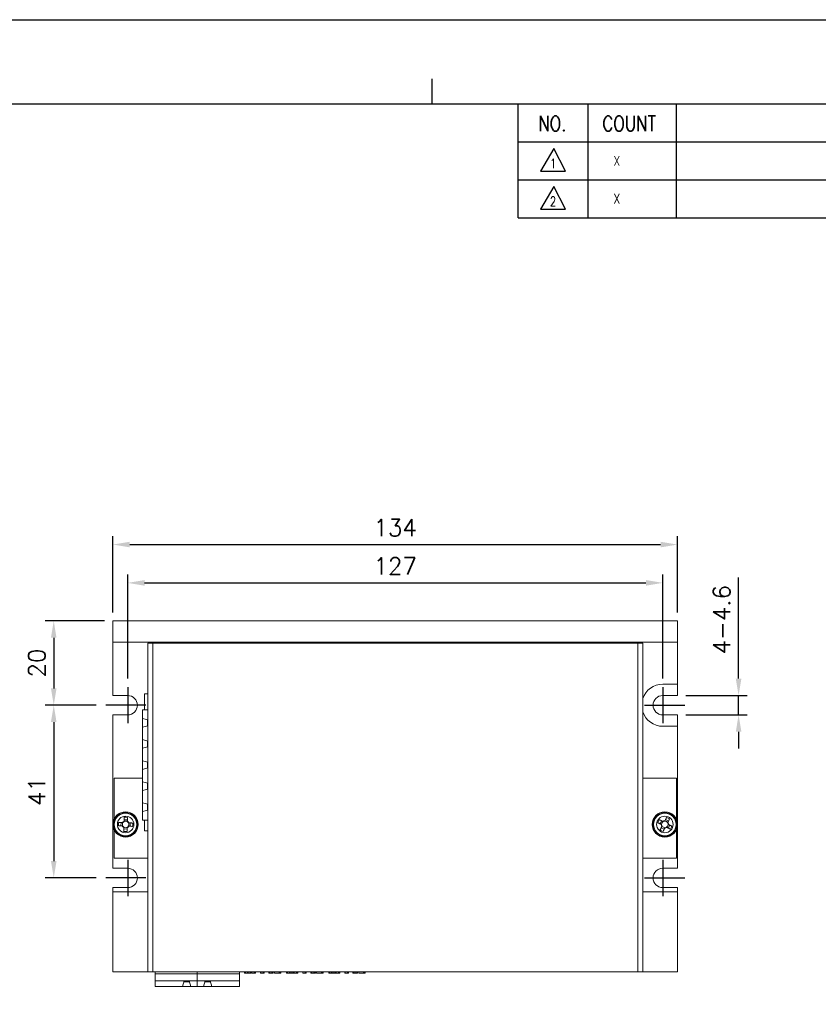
# Model space of a CAD drawing. Header units: millimetres. Extents: x 0 to 594, y 0 to 420.
# Tile 13 of 14: x 199 to 389, y 186 to 420. Entities that reach past the tile are written whole.
import ezdxf

# ---------------------------------------------------------------- set-up
doc = ezdxf.new("R2010")
doc.units = ezdxf.units.MM
doc.header["$PDSIZE"] = -1
doc.linetypes.add('CENTER2', pattern=[28.575, 19.05, -3.175, 3.175, -3.175])
doc.layers.add('SHEET', color=1, linetype='Continuous')
doc.styles.add('SHEET1', font='ROMANS.SHX', dxfattribs={"width": 0.8, "height": 3})
doc.styles.get("Standard").update_dxf_attribs({"font": 'txt.shx', "bigfont": 'whgtxt.shx'})
doc.dimstyles.new('ISO-25', dxfattribs={"dimtxt": 2.5, "dimasz": 2.5, "dimexe": 1.25, "dimexo": 0.625, "dimtad": 1, "dimtxsty": 'Standard', "dimcen": 2.5, "dimadec": 0, "dimazin": 0, "dimtfac": 1, "dimtmove": 0, "dimatfit": 3, "dimfxl": 0, "dimarcsym": 0})

# ---------------------------------------------------------------- blocks, each defined once
blk = doc.blocks.new('*D18')
at = {"color": 8, "lineweight": -2}
for p, q in [((221.29, 279.27), (221.29, 297.4)), ((355.29, 279.27), (355.29, 297.4)), ((225.29, 295.4), (351.29, 295.4))]:
    blk.add_line(p, q, dxfattribs=at)
at = {"color": 8}
for points in [[(225.29, 296.07), (225.29, 294.74), (221.29, 295.4)], [(351.29, 296.07), (351.29, 294.74), (355.29, 295.4)]]:
    blk.add_solid(points, dxfattribs=at)
at = {"layer": 'Defpoints', "color": 0}
for p in [(355.29, 295.4), (221.29, 277.27), (355.29, 277.27)]:
    blk.add_point(p, dxfattribs=at)
at = {"color": 3, "insert": (288.29, 299.4), "char_height": 4, "attachment_point": 5}
blk.add_mtext('\\A1;134', dxfattribs=at)
blk = doc.blocks.new('*D19')
at = {"color": 8, "lineweight": -2}
for p, q in [((224.79, 263.57), (224.79, 288.31)), ((351.79, 263.57), (351.79, 288.31)), ((228.79, 286.31), (347.79, 286.31))]:
    blk.add_line(p, q, dxfattribs=at)
at = {"color": 8}
for points in [[(228.79, 286.98), (228.79, 285.64), (224.79, 286.31)], [(347.79, 286.98), (347.79, 285.64), (351.79, 286.31)]]:
    blk.add_solid(points, dxfattribs=at)
at = {"layer": 'Defpoints', "color": 0}
for p in [(351.79, 286.31), (224.79, 261.57), (351.79, 261.57)]:
    blk.add_point(p, dxfattribs=at)
at = {"color": 3, "insert": (288.29, 290.31), "char_height": 4, "attachment_point": 5}
blk.add_mtext('\\A1;127', dxfattribs=at)
blk = doc.blocks.new('*D20')
at = {"color": 8, "lineweight": -2}
for p, q in [((369.79, 263.57), (369.79, 287.57)), ((357.29, 259.57), (371.79, 259.57)), ((369.79, 254.97), (369.79, 259.57)), ((357.29, 254.97), (371.79, 254.97)), ((369.79, 250.97), (369.79, 246.97))]:
    blk.add_line(p, q, dxfattribs=at)
at = {"color": 8}
for points in [[(369.13, 263.57), (370.46, 263.57), (369.79, 259.57)], [(369.13, 250.97), (370.46, 250.97), (369.79, 254.97)]]:
    blk.add_solid(points, dxfattribs=at)
at = {"layer": 'Defpoints', "color": 0}
for p in [(355.29, 259.57), (369.79, 259.57), (355.29, 254.97)]:
    blk.add_point(p, dxfattribs=at)
at = {"color": 3, "insert": (365.79, 277.57), "char_height": 4, "attachment_point": 5, "rotation": 90}
blk.add_mtext('\\A1;4-4.6', dxfattribs=at)
blk = doc.blocks.new('*D21')
at = {"color": 8, "lineweight": -2}
for p, q in [((219.29, 277.27), (205.24, 277.27)), ((207.24, 273.27), (207.24, 261.27)), ((217.29, 257.27), (205.24, 257.27))]:
    blk.add_line(p, q, dxfattribs=at)
at = {"color": 8}
for points in [[(206.57, 273.27), (207.9, 273.27), (207.24, 277.27)], [(206.57, 261.27), (207.9, 261.27), (207.24, 257.27)]]:
    blk.add_solid(points, dxfattribs=at)
at = {"layer": 'Defpoints', "color": 0}
for p in [(221.29, 277.27), (207.24, 257.27), (219.29, 257.27)]:
    blk.add_point(p, dxfattribs=at)
at = {"color": 3, "insert": (203.24, 267.27), "char_height": 4, "attachment_point": 5, "rotation": 90}
blk.add_mtext('\\A1;20', dxfattribs=at)
blk = doc.blocks.new('*D22')
at = {"color": 8, "lineweight": -2}
for p, q in [((217.29, 257.27), (205.24, 257.27)), ((207.24, 253.27), (207.24, 220.27)), ((217.29, 216.27), (205.24, 216.27))]:
    blk.add_line(p, q, dxfattribs=at)
at = {"color": 8}
for points in [[(206.57, 253.27), (207.9, 253.27), (207.24, 257.27)], [(206.57, 220.27), (207.9, 220.27), (207.24, 216.27)]]:
    blk.add_solid(points, dxfattribs=at)
at = {"layer": 'Defpoints', "color": 0}
for p in [(219.29, 257.27), (207.24, 216.27), (219.29, 216.27)]:
    blk.add_point(p, dxfattribs=at)
at = {"color": 3, "insert": (203.24, 236.77), "char_height": 4, "attachment_point": 5, "rotation": 90}
blk.add_mtext('\\A1;41', dxfattribs=at)

msp = doc.modelspace()

# ---------------------------------------------------------------- linework, layer by layer
at = {"color": 4}
msp.add_line((297, 406), (297, 400), dxfattribs=at)
at = {"color": 7, "linetype": 'Continuous', "lineweight": 15}
for p, q in [((221.2919, 277.2678), (221.2919, 272.2678)), ((221.2919, 277.2678), (355.2919, 277.2678)), ((355.2919, 277.2678), (355.2919, 272.2678)), ((221.2919, 272.2678), (355.2919, 272.2678)), ((221.2919, 272.2678), (221.2919, 259.5678)), ((229.5419, 261.9678), (229.5419, 271.9678)), ((229.5419, 271.9678), (230.7419, 271.9678)), ((230.7419, 271.9678), (230.7419, 193.9678)), ((345.8419, 271.9678), (230.7419, 271.9678)), ((257.2919, 272.2678), (257.2919, 271.9678)), ((345.2919, 271.9678), (345.2919, 272.2678)), ((345.8419, 193.9678), (345.8419, 271.9678)), ((345.8419, 271.9678), (347.0419, 271.9678)), ((347.0419, 271.9678), (347.0419, 193.9678)), ((355.2919, 272.2678), (355.2919, 262.2678)), ((229.5419, 224.9678), (229.5419, 261.9678)), ((355.2919, 262.2678), (351.7919, 262.2678)), ((355.2919, 259.5678), (355.2919, 262.2678)), ((224.7919, 259.5678), (221.2919, 259.5678)), ((229.5419, 259.9678), (228.7919, 259.9678)), ((228.7919, 259.9678), (228.7919, 256.1678)), ((351.7919, 259.5678), (355.2919, 259.5678)), ((221.2919, 254.9678), (221.2919, 218.5678)), ((224.7919, 254.9678), (221.2919, 254.9678)), ((228.2919, 254.0965), (228.2919, 256.1678)), ((229.5419, 256.1678), (228.2919, 256.1678)), ((351.7919, 254.9678), (355.2919, 254.9678)), ((355.2919, 252.2678), (355.2919, 254.9678)), ((228.2919, 254.0965), (229.5419, 253.7616)), ((228.2919, 252.0391), (228.2919, 254.0965)), ((229.4919, 253.775), (229.4919, 252.3606)), ((229.5419, 252.374), (228.2919, 252.0391)), ((228.2919, 252.0391), (228.2919, 249.0965)), ((351.7919, 252.2678), (355.2919, 252.2678)), ((355.2919, 252.2678), (355.2919, 218.5678)), ((228.2919, 249.0965), (229.5419, 248.7616)), ((228.2919, 247.0391), (228.2919, 249.0965)), ((229.4919, 248.775), (229.4919, 247.3606)), ((229.5419, 247.374), (228.2919, 247.0391)), ((228.2919, 247.0391), (228.2919, 244.0965)), ((228.2919, 244.0965), (229.5419, 243.7616)), ((228.2919, 242.0391), (228.2919, 244.0965)), ((229.4919, 243.775), (229.4919, 242.3606)), ((229.5419, 242.374), (228.2919, 242.0391)), ((228.2919, 242.0391), (228.2919, 239.0965)), ((221.5419, 239.9678), (221.5419, 230.1667)), ((228.2919, 239.9678), (221.5419, 239.9678)), ((228.2919, 239.0965), (229.5419, 238.7616)), ((228.2919, 237.0391), (228.2919, 239.0965)), ((229.4919, 238.775), (229.4919, 237.3606)), ((347.0419, 239.9678), (355.0419, 239.9678)), ((355.0419, 239.9678), (355.0419, 230.1667)), ((229.5419, 237.374), (228.2919, 237.0391)), ((228.2919, 237.0391), (228.2919, 234.0965)), ((228.2919, 234.0965), (229.5419, 233.7616)), ((228.2919, 232.0391), (228.2919, 234.0965)), ((229.4919, 233.775), (229.4919, 232.3606)), ((224.1098, 231.9121), (224.0945, 231.7107)), ((224.5149, 231.9093), (224.4998, 231.7099)), ((224.5402, 231.9073), (224.5251, 231.7079)), ((229.5419, 232.374), (228.2919, 232.0391)), ((228.2919, 229.9678), (228.2919, 232.0391)), ((352.1098, 231.9121), (352.0945, 231.7107)), ((352.5149, 231.9093), (352.4998, 231.7099)), ((352.5402, 231.9073), (352.5251, 231.7079)), ((223.1904, 228.6139), (223.2209, 229.4053)), ((223.6458, 229.3889), (223.5359, 229.3932)), ((223.9258, 229.7542), (223.9216, 229.6443)), ((223.938, 230.0692), (224.7294, 230.0388)), ((224.713, 229.6138), (224.7173, 229.7237)), ((225.0783, 229.3338), (224.9684, 229.338)), ((225.3933, 229.3217), (225.3629, 228.5303)), ((228.2919, 229.9678), (229.5419, 229.9678)), ((228.7919, 229.9678), (228.7919, 227.4678)), ((351.1452, 229.1215), (351.5128, 229.823)), ((351.8895, 229.6257), (351.792, 229.6767)), ((352.2993, 229.8352), (352.2482, 229.7377)), ((352.4456, 230.1144), (353.1471, 229.7469)), ((352.9498, 229.3702), (353.0008, 229.4676)), ((221.5419, 227.7688), (221.5419, 220.9678)), ((223.5055, 228.6017), (223.6154, 228.5975)), ((224.6458, 227.8663), (223.8544, 227.8968)), ((223.8707, 228.3217), (223.8665, 228.2118)), ((224.6579, 228.1814), (224.6621, 228.2913)), ((224.9379, 228.5466), (225.0478, 228.5424)), ((228.7919, 227.4678), (229.5419, 227.4678)), ((351.4245, 228.9752), (351.5219, 228.9241)), ((352.1382, 227.8211), (351.4366, 228.1887)), ((351.634, 228.5654), (351.5829, 228.4679)), ((352.2845, 228.1004), (352.3355, 228.1978)), ((352.6943, 228.3099), (352.7917, 228.2588)), ((353.1593, 228.9604), (353.0618, 229.0114)), ((353.4385, 228.8141), (353.071, 228.1125)), ((355.0419, 227.7688), (355.0419, 220.9678)), ((229.5419, 193.9678), (229.5419, 224.9678)), ((229.5419, 220.9678), (221.5419, 220.9678)), ((347.0419, 220.9678), (355.0419, 220.9678)), ((224.7919, 218.5678), (221.2919, 218.5678)), ((351.7919, 218.5678), (355.2919, 218.5678)), ((221.2919, 213.9678), (221.2919, 212.9678)), ((224.7919, 213.9678), (221.2919, 213.9678)), ((221.2919, 212.9678), (229.5419, 212.9678)), ((221.2919, 212.9678), (221.2919, 193.9678)), ((347.0419, 212.9678), (355.2919, 212.9678)), ((351.7919, 213.9678), (355.2919, 213.9678)), ((355.2919, 213.9678), (355.2919, 212.9678)), ((355.2919, 212.9678), (355.2919, 193.9678)), ((221.2919, 193.9678), (229.5419, 193.9678)), ((230.7419, 193.9678), (229.5419, 193.9678)), ((345.8419, 193.9678), (230.7419, 193.9678)), ((231.2919, 193.4678), (231.2919, 193.9678)), ((231.2919, 193.4678), (241.2919, 193.4678)), ((231.2919, 193.4678), (231.2919, 191.8678)), ((238.1919, 191.8678), (231.2919, 191.8678)), ((231.2919, 191.8678), (231.2919, 190.4678)), ((237.8167, 190.4678), (238.1919, 191.8678)), ((238.1919, 191.8678), (239.3919, 191.8678)), ((238.6294, 191.8678), (238.6669, 191.7678)), ((238.9169, 191.7678), (238.6669, 191.7678)), ((238.9544, 191.8678), (238.9169, 191.7678)), ((239.3919, 191.8678), (241.2919, 191.8678)), ((239.3919, 191.8678), (239.767, 190.4678)), ((241.2919, 193.9678), (241.2919, 193.4678)), ((241.2919, 193.4678), (241.2919, 191.8678)), ((241.2919, 193.4678), (251.2919, 193.4678)), ((241.2919, 191.8678), (243.1919, 191.8678)), ((241.2919, 191.8678), (241.2919, 190.4678)), ((242.8167, 190.4678), (243.1919, 191.8678)), ((243.1919, 191.8678), (244.3919, 191.8678)), ((243.6294, 191.8678), (243.6669, 191.7678)), ((243.9169, 191.7678), (243.6669, 191.7678)), ((243.9544, 191.8678), (243.9169, 191.7678)), ((244.3919, 191.8678), (244.767, 190.4678)), ((251.2919, 191.8678), (244.3919, 191.8678)), ((251.2919, 193.9678), (251.2919, 193.4678)), ((251.2919, 191.8678), (251.2919, 193.4678)), ((251.2919, 190.4678), (251.2919, 191.8678)), ((252.5234, 193.9678), (252.5234, 193.6678)), ((252.5234, 193.6678), (252.7541, 193.6678)), ((252.7541, 193.9678), (252.7541, 193.6678)), ((252.7541, 193.6678), (253.1924, 193.6678)), ((253.1924, 193.9678), (253.1924, 193.6678)), ((253.1924, 193.6678), (253.2462, 193.6678)), ((253.2459, 193.6678), (253.5711, 193.6678)), ((253.2462, 193.6678), (253.2462, 193.9678)), ((253.5711, 193.9678), (253.5711, 193.6678)), ((253.5711, 193.6678), (253.957, 193.6678)), ((253.957, 193.9678), (253.957, 193.6678)), ((254.0518, 193.6678), (253.957, 193.6678)), ((254.0518, 193.6678), (254.0518, 193.9678)), ((254.1499, 193.6678), (254.1499, 193.9678)), ((254.2716, 193.6678), (254.1499, 193.6678)), ((254.2716, 193.6678), (254.2716, 193.9678)), ((254.8378, 193.6678), (254.2716, 193.6678)), ((254.8378, 193.6678), (254.8378, 193.9678)), ((254.9487, 193.6678), (254.8378, 193.6678)), ((254.9487, 193.6678), (254.9487, 193.9678)), ((255.0461, 193.6678), (254.9487, 193.6678)), ((255.0461, 193.6678), (255.0461, 193.9678)), ((255.1621, 193.6678), (255.0461, 193.6678)), ((255.1621, 193.6678), (255.1621, 193.9678)), ((256.3401, 193.6678), (256.3401, 193.9678)), ((256.3677, 193.6678), (256.3401, 193.6678)), ((256.3677, 193.6678), (256.3677, 193.9678)), ((256.3741, 193.6678), (256.3677, 193.6678)), ((256.3741, 193.6678), (256.3741, 193.9678)), ((256.9526, 193.6678), (256.3741, 193.6678)), ((256.9526, 193.6678), (256.9526, 193.9678)), ((256.9604, 193.6678), (256.9526, 193.6678)), ((256.9604, 193.6678), (256.9604, 193.9678)), ((256.9604, 193.6678), (256.9937, 193.6678)), ((256.9937, 193.9678), (256.9937, 193.6678)), ((256.9937, 193.6678), (257.0219, 193.6678)), ((257.0219, 193.6678), (257.0219, 193.9678)), ((257.0219, 193.6678), (257.1273, 193.6678)), ((257.1273, 193.9678), (257.1273, 193.6678)), ((257.1273, 193.6678), (257.1627, 193.6678)), ((257.1627, 193.6678), (257.1627, 193.9678)), ((257.1627, 193.6678), (257.1651, 193.6678)), ((257.1651, 193.6678), (257.1651, 193.9678)), ((258.2613, 193.9678), (258.2613, 193.6678)), ((258.2613, 193.6678), (258.2747, 193.6678)), ((258.2747, 193.9678), (258.2747, 193.6678)), ((258.2747, 193.6678), (258.5216, 193.6678)), ((258.5216, 193.9678), (258.5216, 193.6678)), ((258.5216, 193.6678), (258.9661, 193.6678)), ((258.9661, 193.9678), (258.9661, 193.6678)), ((258.9661, 193.6678), (259.2299, 193.6678)), ((259.2299, 193.9678), (259.2299, 193.6678)), ((259.2299, 193.6678), (259.2882, 193.6678)), ((259.2882, 193.6678), (259.2882, 193.9678)), ((259.2882, 193.6678), (259.3039, 193.6678)), ((259.3039, 193.9678), (259.3039, 193.6678)), ((259.3039, 193.6678), (259.3374, 193.6678)), ((259.3374, 193.6678), (259.3374, 193.9678)), ((259.6382, 193.6678), (259.6382, 193.9678)), ((260.772, 193.6678), (259.6382, 193.6678)), ((260.772, 193.6678), (260.772, 193.9678)), ((260.9337, 193.6678), (260.772, 193.6678)), ((260.9337, 193.6678), (260.9337, 193.9678)), ((261.1519, 193.6678), (260.9337, 193.6678)), ((261.1519, 193.6678), (261.1519, 193.9678)), ((262.5234, 193.9678), (262.5234, 193.6678)), ((262.5234, 193.6678), (262.7541, 193.6678)), ((262.7541, 193.9678), (262.7541, 193.6678)), ((262.7541, 193.6678), (263.1924, 193.6678)), ((263.1924, 193.9678), (263.1924, 193.6678)), ((263.1924, 193.6678), (263.2462, 193.6678)), ((263.2459, 193.6678), (263.5711, 193.6678)), ((263.2462, 193.6678), (263.2462, 193.9678)), ((263.5711, 193.9678), (263.5711, 193.6678)), ((263.5711, 193.6678), (263.957, 193.6678)), ((263.957, 193.9678), (263.957, 193.6678)), ((264.0518, 193.6678), (263.957, 193.6678)), ((264.0518, 193.6678), (264.0518, 193.9678)), ((264.1499, 193.6678), (264.1499, 193.9678)), ((264.2716, 193.6678), (264.1499, 193.6678)), ((264.2716, 193.6678), (264.2716, 193.9678)), ((264.8378, 193.6678), (264.2716, 193.6678)), ((264.8378, 193.6678), (264.8378, 193.9678)), ((264.9487, 193.6678), (264.8378, 193.6678)), ((264.9487, 193.6678), (264.9487, 193.9678)), ((265.0461, 193.6678), (264.9487, 193.6678)), ((265.0461, 193.6678), (265.0461, 193.9678)), ((265.1621, 193.6678), (265.0461, 193.6678)), ((265.1621, 193.6678), (265.1621, 193.9678)), ((266.3401, 193.6678), (266.3401, 193.9678)), ((266.3677, 193.6678), (266.3401, 193.6678)), ((266.3677, 193.6678), (266.3677, 193.9678)), ((266.3741, 193.6678), (266.3677, 193.6678)), ((266.3741, 193.6678), (266.3741, 193.9678)), ((266.9526, 193.6678), (266.3741, 193.6678)), ((266.9526, 193.6678), (266.9526, 193.9678)), ((266.9604, 193.6678), (266.9526, 193.6678)), ((266.9604, 193.6678), (266.9604, 193.9678)), ((266.9604, 193.6678), (266.9937, 193.6678)), ((266.9937, 193.9678), (266.9937, 193.6678)), ((266.9937, 193.6678), (267.0219, 193.6678)), ((267.0219, 193.6678), (267.0219, 193.9678)), ((267.0219, 193.6678), (267.1273, 193.6678)), ((267.1273, 193.9678), (267.1273, 193.6678)), ((267.1273, 193.6678), (267.1627, 193.6678)), ((267.1627, 193.6678), (267.1627, 193.9678)), ((267.1627, 193.6678), (267.1651, 193.6678)), ((267.1651, 193.6678), (267.1651, 193.9678)), ((268.2613, 193.9678), (268.2613, 193.6678)), ((268.2747, 193.6678), (268.2613, 193.6678)), ((268.2747, 193.9678), (268.2747, 193.6678)), ((268.2747, 193.6678), (268.5216, 193.6678)), ((268.5216, 193.9678), (268.5216, 193.6678)), ((268.5216, 193.6678), (268.9661, 193.6678)), ((268.9661, 193.9678), (268.9661, 193.6678)), ((268.9661, 193.6678), (269.2299, 193.6678)), ((269.2299, 193.9678), (269.2299, 193.6678)), ((269.2299, 193.6678), (269.2882, 193.6678)), ((269.2882, 193.6678), (269.2882, 193.9678)), ((269.2882, 193.6678), (269.3039, 193.6678)), ((269.3039, 193.9678), (269.3039, 193.6678)), ((269.3039, 193.6678), (269.3374, 193.6678)), ((269.3374, 193.6678), (269.3374, 193.9678)), ((269.6382, 193.6678), (269.6382, 193.9678)), ((270.772, 193.6678), (269.6382, 193.6678)), ((270.772, 193.6678), (270.772, 193.9678)), ((270.9338, 193.6678), (270.772, 193.6678)), ((270.9338, 193.6678), (270.9338, 193.9678)), ((271.1519, 193.6678), (270.9338, 193.6678)), ((271.1519, 193.6678), (271.1519, 193.9678)), ((272.5234, 193.9678), (272.5234, 193.6678)), ((272.5234, 193.6678), (272.7541, 193.6678)), ((272.7541, 193.9678), (272.7541, 193.6678)), ((272.7541, 193.6678), (273.1924, 193.6678)), ((273.1924, 193.9678), (273.1924, 193.6678)), ((273.1924, 193.6678), (273.2462, 193.6678)), ((273.2459, 193.6678), (273.5711, 193.6678)), ((273.2462, 193.6678), (273.2462, 193.9678)), ((273.5711, 193.9678), (273.5711, 193.6678)), ((273.5711, 193.6678), (273.957, 193.6678)), ((273.957, 193.9678), (273.957, 193.6678)), ((274.0518, 193.6678), (273.957, 193.6678)), ((274.0518, 193.6678), (274.0518, 193.9678)), ((274.1499, 193.6678), (274.1499, 193.9678)), ((274.2716, 193.6678), (274.1499, 193.6678)), ((274.2716, 193.6678), (274.2716, 193.9678)), ((274.8378, 193.6678), (274.2716, 193.6678)), ((274.8378, 193.6678), (274.8378, 193.9678)), ((274.9487, 193.6678), (274.8378, 193.6678)), ((274.9487, 193.6678), (274.9487, 193.9678)), ((275.0461, 193.6678), (274.9487, 193.6678)), ((275.0461, 193.6678), (275.0461, 193.9678)), ((275.1621, 193.6678), (275.0461, 193.6678)), ((275.1621, 193.6678), (275.1621, 193.9678)), ((276.3401, 193.6678), (276.3401, 193.9678)), ((276.3677, 193.6678), (276.3401, 193.6678)), ((276.3677, 193.6678), (276.3677, 193.9678)), ((276.3741, 193.6678), (276.3677, 193.6678)), ((276.3741, 193.6678), (276.3741, 193.9678)), ((276.9526, 193.6678), (276.3741, 193.6678)), ((276.9526, 193.6678), (276.9526, 193.9678)), ((276.9604, 193.6678), (276.9526, 193.6678)), ((276.9604, 193.6678), (276.9604, 193.9678)), ((276.9604, 193.6678), (276.9937, 193.6678)), ((276.9937, 193.9678), (276.9937, 193.6678)), ((276.9937, 193.6678), (277.0219, 193.6678)), ((277.0219, 193.6678), (277.0219, 193.9678)), ((277.0219, 193.6678), (277.1273, 193.6678)), ((277.1273, 193.9678), (277.1273, 193.6678)), ((277.1273, 193.6678), (277.1627, 193.6678)), ((277.1627, 193.6678), (277.1627, 193.9678)), ((277.1627, 193.6678), (277.1651, 193.6678)), ((277.1651, 193.6678), (277.1651, 193.9678)), ((278.2613, 193.9678), (278.2613, 193.6678)), ((278.2613, 193.6678), (278.2747, 193.6678)), ((278.2747, 193.9678), (278.2747, 193.6678)), ((278.2747, 193.6678), (278.5216, 193.6678)), ((278.5216, 193.9678), (278.5216, 193.6678)), ((278.5216, 193.6678), (278.9661, 193.6678)), ((278.9661, 193.9678), (278.9661, 193.6678)), ((278.9661, 193.6678), (279.2299, 193.6678)), ((279.2299, 193.9678), (279.2299, 193.6678)), ((279.2299, 193.6678), (279.2882, 193.6678)), ((279.2882, 193.6678), (279.2882, 193.9678)), ((279.2882, 193.6678), (279.3039, 193.6678)), ((279.3039, 193.9678), (279.3039, 193.6678)), ((279.3039, 193.6678), (279.3374, 193.6678)), ((279.3374, 193.6678), (279.3374, 193.9678)), ((279.6382, 193.6678), (279.6382, 193.9678)), ((280.772, 193.6678), (279.6382, 193.6678)), ((280.772, 193.6678), (280.772, 193.9678)), ((280.9338, 193.6678), (280.772, 193.6678)), ((280.9338, 193.6678), (280.9338, 193.9678)), ((281.1519, 193.6678), (280.9338, 193.6678)), ((281.1519, 193.6678), (281.1519, 193.9678)), ((347.0419, 193.9678), (345.8419, 193.9678)), ((347.0419, 193.9678), (355.2919, 193.9678)), ((237.8167, 190.4678), (231.2919, 190.4678)), ((239.767, 190.4678), (237.8167, 190.4678)), ((239.767, 190.4678), (241.2919, 190.4678)), ((241.2919, 190.4678), (242.8167, 190.4678)), ((244.767, 190.4678), (242.8167, 190.4678)), ((251.2919, 190.4678), (244.767, 190.4678))]:
    msp.add_line(p, q, dxfattribs=at)
at = {"color": 1, "linetype": 'CENTER2', "ltscale": 0.5}
for p, q in [((224.7919, 261.5678), (224.7919, 252.9678)), ((351.7919, 261.5678), (351.7919, 252.9678)), ((229.0919, 257.2678), (219.2919, 257.2678)), ((347.4919, 257.2678), (357.2919, 257.2678)), ((224.7919, 220.5678), (224.7919, 211.9678)), ((351.7919, 220.5678), (351.7919, 211.9678)), ((229.0919, 216.2678), (219.2919, 216.2678)), ((347.4919, 216.2678), (357.2919, 216.2678))]:
    msp.add_line(p, q, dxfattribs=at)
at = {"color": 8, "linetype": 'Continuous', "lineweight": 15}
for p, q in [((239.4278, 191.7336), (238.1559, 191.7336)), ((244.4278, 191.7336), (243.1559, 191.7336)), ((238.1212, 191.6042), (239.4625, 191.6042)), ((243.1212, 191.6042), (244.4625, 191.6042))]:
    msp.add_line(p, q, dxfattribs=at)
at = {"color": 6}
msp.add_lwpolyline([(0, 420), (594, 420), (594, 0), (0, 0)], close=True, dxfattribs=at)
at = {"color": 4}
msp.add_lwpolyline([(20, 400), (574, 400), (574, 20), (20, 20)], close=True, dxfattribs=at)
at = {"color": 7, "linetype": 'Continuous', "lineweight": 15, "flags": 128}
for points in [[(223.5359, 229.3932), (223.42, 229.3976), (223.3044, 229.4021), (223.189, 229.4065), (223.0739, 229.4109), (222.9592, 229.4154), (222.8449, 229.4198), (222.731, 229.4241), (222.6175, 229.4285)], [(223.9612, 230.6726), (223.9568, 230.5592), (223.9524, 230.4452), (223.948, 230.3309), (223.9436, 230.2162), (223.9392, 230.1011), (223.9348, 229.9857), (223.9303, 229.8701), (223.9258, 229.7542)], [(224.7173, 229.7237), (224.7217, 229.8396), (224.7262, 229.9553), (224.7306, 230.0707), (224.735, 230.1857), (224.7395, 230.3004), (224.7439, 230.4148), (224.7482, 230.5287), (224.7526, 230.6422)], [(225.9967, 229.2985), (225.8832, 229.3028), (225.7693, 229.3072), (225.655, 229.3116), (225.5403, 229.316), (225.4252, 229.3204), (225.3098, 229.3249), (225.1942, 229.3293), (225.0783, 229.3338)], [(350.6103, 229.4017), (350.7109, 229.349), (350.8119, 229.2961), (350.9133, 229.243), (351.015, 229.1897), (351.1169, 229.1363), (351.2192, 229.0827), (351.3217, 229.029), (351.4245, 228.9752)], [(351.792, 229.6767), (351.6893, 229.7305), (351.5868, 229.7842), (351.4845, 229.8378), (351.3825, 229.8913), (351.2808, 229.9445), (351.1795, 229.9976), (351.0785, 230.0506), (350.9779, 230.1033)], [(352.7258, 230.6493), (352.6731, 230.5487), (352.6202, 230.4477), (352.5671, 230.3464), (352.5138, 230.2447), (352.4604, 230.1427), (352.4068, 230.0404), (352.3531, 229.9379), (352.2993, 229.8352)], [(353.0008, 229.4676), (353.0546, 229.5704), (353.1083, 229.6729), (353.1619, 229.7751), (353.2154, 229.8771), (353.2686, 229.9788), (353.3217, 230.0802), (353.3747, 230.1812), (353.4274, 230.2818)], [(222.587, 228.6371), (222.7005, 228.6327), (222.8144, 228.6283), (222.9288, 228.6239), (223.0435, 228.6195), (223.1585, 228.6151), (223.2739, 228.6107), (223.3896, 228.6062), (223.5055, 228.6017)], [(223.8665, 228.2118), (223.862, 228.0959), (223.8576, 227.9803), (223.8531, 227.8649), (223.8487, 227.7498), (223.8443, 227.6351), (223.8399, 227.5208), (223.8355, 227.4069), (223.8311, 227.2934)], [(224.6225, 227.2629), (224.6269, 227.3764), (224.6313, 227.4903), (224.6357, 227.6047), (224.6401, 227.7194), (224.6445, 227.8344), (224.649, 227.9498), (224.6534, 228.0655), (224.6579, 228.1814)], [(225.0478, 228.5424), (225.1637, 228.5379), (225.2794, 228.5335), (225.3948, 228.529), (225.5098, 228.5246), (225.6245, 228.5202), (225.7389, 228.5158), (225.8528, 228.5114), (225.9663, 228.507)], [(351.5829, 228.4679), (351.5291, 228.3652), (351.4754, 228.2627), (351.4218, 228.1604), (351.3684, 228.0584), (351.3151, 227.9567), (351.262, 227.8554), (351.2091, 227.7544), (351.1564, 227.6538)], [(351.8579, 227.2862), (351.9106, 227.3868), (351.9635, 227.4878), (352.0166, 227.5892), (352.0699, 227.6909), (352.1234, 227.7929), (352.1769, 227.8951), (352.2307, 227.9976), (352.2845, 228.1004)], [(352.7917, 228.2588), (352.8945, 228.205), (352.997, 228.1513), (353.0992, 228.0977), (353.2012, 228.0443), (353.3029, 227.991), (353.4043, 227.9379), (353.5053, 227.885), (353.6059, 227.8323)], [(353.9734, 228.5338), (353.8728, 228.5865), (353.7718, 228.6395), (353.6705, 228.6926), (353.5688, 228.7458), (353.4668, 228.7993), (353.3645, 228.8528), (353.262, 228.9066), (353.1593, 228.9604)]]:
    msp.add_lwpolyline(points, dxfattribs=at)
at = {"color": 7, "linetype": 'Continuous', "lineweight": 15}
for centre, radius in [((224.2919, 228.9678), 3), ((224.2919, 228.9678), 2.75), ((224.2919, 228.9678), 2.6759), ((352.2919, 228.9678), 3), ((352.2919, 228.9678), 2.75), ((352.2919, 228.9678), 2.6759), ((224.2919, 228.9678), 1.9596), ((352.2919, 228.9678), 1.9596)]:
    msp.add_circle(centre, radius, dxfattribs=at)
for centre, radius, start, end in [((351.7919, 257.2678), 5, 90, 161.805128), ((224.7919, 257.2678), 2.3, 270, 90), ((351.7919, 257.2678), 2.3, 90, 270), ((351.7919, 257.2678), 5, 198.194872, 270), ((224.2919, 228.9678), 2.95, 93.538187, 85.170597), ((224.2919, 228.9678), 2.95, 85.663996, 93.538187), ((352.2919, 228.9678), 2.95, 93.538187, 85.170597), ((352.2919, 228.9678), 2.95, 85.663996, 93.538187), ((237.898, 228.4441), 15.3122, 176.314097, 179.277962), ((224.2919, 228.9678), 0.7712, 146.899959, 208.692096), ((224.2919, 228.9678), 0.8674, 114.958961, 150.633094), ((224.2919, 228.9678), 0.7712, 118.692096, 146.899959), ((224.2919, 228.9678), 0.7712, 56.899959, 118.692096), ((223.7684, 215.3666), 15.3072, 86.313615, 89.278434), ((224.2919, 228.9678), 0.7712, 28.692096, 56.899959), ((224.2919, 228.9678), 0.8674, 24.958961, 60.633094), ((224.2919, 228.9678), 0.7712, 326.899959, 28.692096), ((210.6858, 229.4914), 15.3122, 356.314097, 359.277962), ((364.344, 222.6535), 15.3021, 150.866293, 153.832116), ((352.2919, 228.9678), 0.7712, 121.45304, 183.245177), ((352.2919, 228.9678), 0.8674, 89.512042, 125.186175), ((352.2919, 228.9678), 0.7712, 93.245177, 121.45304), ((352.2919, 228.9678), 0.7712, 31.45304, 93.245177), ((345.9743, 216.9094), 15.3091, 60.86685, 63.83132), ((352.2919, 228.9678), 0.7712, 3.245177, 31.45304), ((352.2919, 228.9678), 0.8674, 359.512042, 35.186175), ((224.2919, 228.9678), 0.8674, 204.958961, 240.633094), ((224.2919, 228.9678), 0.7712, 208.692096, 236.899959), ((224.8153, 242.5689), 15.3072, 266.313615, 269.278434), ((224.2919, 228.9678), 0.7712, 236.899959, 298.692096), ((224.2919, 228.9678), 0.8674, 294.958961, 330.633094), ((224.2919, 228.9678), 0.7712, 298.692096, 326.899959), ((358.6095, 241.0261), 15.3091, 240.86685, 243.83132), ((352.2919, 228.9678), 0.8674, 179.512042, 215.186175), ((352.2919, 228.9678), 0.7712, 183.245177, 211.45304), ((352.2919, 228.9678), 0.7712, 211.45304, 273.245177), ((352.2919, 228.9678), 0.8674, 269.512042, 305.186175), ((352.2919, 228.9678), 0.7712, 273.245177, 301.45304), ((352.2919, 228.9678), 0.7712, 301.45304, 3.245177), ((340.232, 235.2861), 15.3108, 330.867136, 333.831273), ((224.7919, 216.2678), 2.3, 270, 90), ((351.7919, 216.2678), 2.3, 90, 270)]:
    msp.add_arc(centre, radius, start, end, dxfattribs=at)
at = {"layer": 'SHEET', "color": 7}
for q in [(317.5, 400), (574, 373)]:
    msp.add_line((317.5, 373), q, dxfattribs=at)
at = {"layer": 'SHEET'}
for p, q in [((334, 400), (334, 373)), ((355, 400), (355, 373)), ((317.5, 391), (574, 391)), ((317.5, 382), (574, 382))]:
    msp.add_line(p, q, dxfattribs=at)
at = {"layer": 'SHEET', "color": 1, "linetype": 'Continuous'}
for p, q in [((325.9146, 389.416), (322.7394, 384.0064)), ((328.737, 384.0064), (325.9146, 389.416)), ((322.7394, 384.0064), (328.737, 384.0064)), ((325.9146, 380.416), (322.7394, 375.0064)), ((328.737, 375.0064), (325.9146, 380.416)), ((322.7394, 375.0064), (328.737, 375.0064))]:
    msp.add_line(p, q, dxfattribs=at)

# ---------------------------------------------------------------- texts
at = {"layer": 'SHEET', "style": 'SHEET1', "width": 0.8}
for s, height, p in [('NO.', 3.6, (322.256, 393.5466)), ('COUNT', 3.6, (337.4711, 393.5466)), ('1', 2.25, (324.9764, 384.746)), ('X', 2.25, (340.1186, 385.3874)), ('2', 2.25, (324.9764, 375.746)), ('X', 2.25, (340.1186, 376.3874))]:
    msp.add_text(s, height=height, dxfattribs=at).set_placement(p)

# ---------------------------------------------------------------- dimensions: what is measured, and where the dimension line sits
for base, p1, p2, picture, middle in [((355.2919, 295.403), (221.2919, 277.2678), (355.2919, 277.2678), '*D18', (288.2919, 299.403)), ((351.7919, 286.3099), (224.7919, 261.5678), (351.7919, 261.5678), '*D19', (288.2919, 290.3099))]:
    dim = msp.add_linear_dim(base=base, p1=p1, p2=p2, dimstyle='ISO-25', override={"dimscale": 2, "dimtxt": 2, "dimasz": 2, "dimexe": 1, "dimexo": 1, "dimgap": 1, "dimdec": 3, "dimzin": 9, "dimdsep": 46, "dimcen": 0, "dimclrd": 8, "dimclre": 8, "dimclrt": 3, "dimadec": 3, "dimazin": 2, "dimtdec": 3, "dimfxl": 0.6, "dimtolj": 1, "dimtzin": 1, "dimarcsym": 1})
    dim.commit()
    dim.dimension.update_dxf_attribs({"geometry": picture, "text_midpoint": middle})
dim = msp.add_linear_dim(base=(369.7928, 259.5678), p1=(355.2919, 254.9678), p2=(355.2919, 259.5678), angle=90, text='4-<>', dimstyle='ISO-25', override={"dimscale": 2, "dimtxt": 2, "dimasz": 2, "dimexe": 1, "dimexo": 1, "dimgap": 1, "dimdec": 3, "dimzin": 9, "dimdsep": 46, "dimcen": 0, "dimclrd": 8, "dimclre": 8, "dimclrt": 3, "dimadec": 3, "dimazin": 2, "dimtdec": 3, "dimfxl": 0.6, "dimtolj": 1, "dimtzin": 1, "dimarcsym": 1})
dim.commit()
dim.dimension.update_dxf_attribs({"geometry": '*D20', "text_midpoint": (365.7928, 277.5678)})
for base, p1, p2, picture, middle in [((207.2371, 257.2678), (221.2919, 277.2678), (219.2919, 257.2678), '*D21', (203.2371, 267.2678)), ((207.2371, 216.2678), (219.2919, 257.2678), (219.2919, 216.2678), '*D22', (203.2371, 236.7678))]:
    dim = msp.add_linear_dim(base=base, p1=p1, p2=p2, angle=90, dimstyle='ISO-25', override={"dimscale": 2, "dimtxt": 2, "dimasz": 2, "dimexe": 1, "dimexo": 1, "dimgap": 1, "dimdec": 3, "dimzin": 9, "dimdsep": 46, "dimcen": 0, "dimclrd": 8, "dimclre": 8, "dimclrt": 3, "dimadec": 3, "dimazin": 2, "dimtdec": 3, "dimfxl": 0.6, "dimtolj": 1, "dimtzin": 1, "dimarcsym": 1})
    dim.commit()
    dim.dimension.update_dxf_attribs({"geometry": picture, "text_midpoint": middle})

doc.saveas('drawing.dxf')
